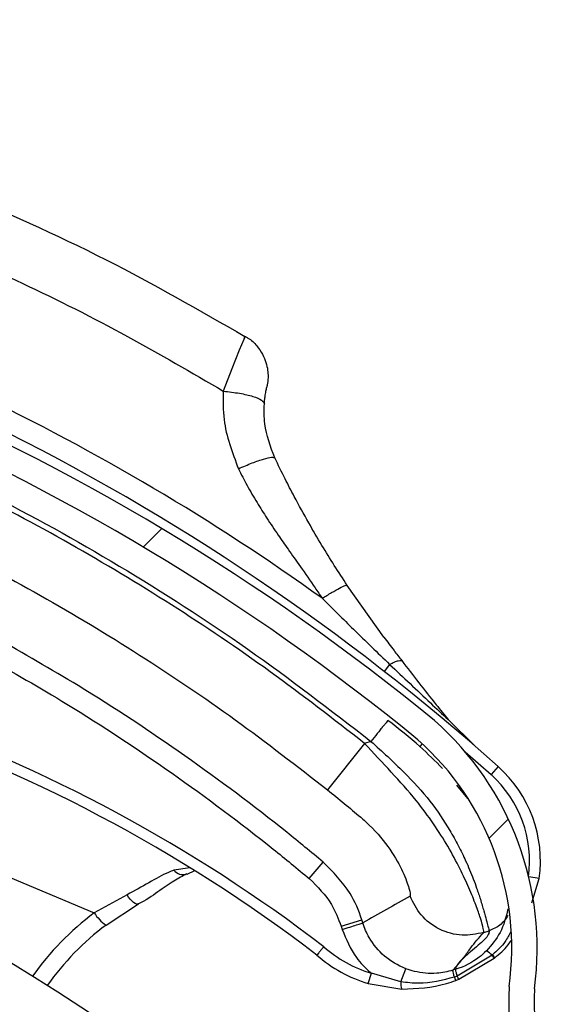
# Model space of a CAD drawing. Header units: inches. Extents: x 170 to 284, y 215 to 248.
# Tile 158 of 256: x 186.5217 to 186.5727, y 224.8281 to 224.9217. Entities that reach past the tile are written whole.
import ezdxf

# ---------------------------------------------------------------- set-up
doc = ezdxf.new("R2010")
doc.units = ezdxf.units.IN
doc.header["$LTSCALE"] = 0.25
doc.header["$MEASUREMENT"] = 0
doc.layers.add('ANNOTATIONS', color=1, linetype='Continuous')
doc.layers.add('RH BENCH MOUNT', color=7, linetype='Continuous')
doc.styles.add('ARIAL', font='arial.ttf', dxfattribs={"height": 0.09375})
doc.dimstyles.new('STANDARD$0', dxfattribs={"dimtxt": 0.09375, "dimasz": 0.09375, "dimexe": 0.03125, "dimexo": 0.046875, "dimgap": 0.09, "dimtad": 0, "dimtih": 1, "dimtoh": 1, "dimdec": 4, "dimzin": 0, "dimdsep": 46, "dimtxsty": 'ARIAL', "dimcen": 0.09, "dimadec": 0, "dimazin": 0, "dimtfac": 1, "dimtdec": 4, "dimtofl": 0, "dimtmove": 0, "dimatfit": 1, "dimfxl": 1, "dimtolj": 1, "dimtzin": 0, "dimarcsym": 0})
pattern_1 = [(45, (176.0482515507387, 218.320867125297), (-0.03026527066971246, 0.03026527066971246), [])]

# ---------------------------------------------------------------- blocks, each defined once
blk = doc.blocks.new('*D120')
at = {"layer": 'ANNOTATIONS', "color": 0, "lineweight": -2, "transparency": 16777216}
for p, q in [((185.9197219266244, 225.4792255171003), (185.9197219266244, 226.2131025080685)), ((187.1533699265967, 224.4696948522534), (187.1533699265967, 226.2131025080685)), ((186.0134719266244, 226.1818525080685), (186.226271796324, 226.1818525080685)), ((187.0596199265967, 226.1818525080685), (186.846820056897, 226.1818525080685))]:
    blk.add_line(p, q, dxfattribs=at)
at = {"layer": 'ANNOTATIONS', "color": 0, "transparency": 16777216}
for points in [[(186.0134719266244, 226.1974775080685), (186.0134719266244, 226.1662275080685), (185.9197219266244, 226.1818525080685)], [(187.0596199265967, 226.1974775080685), (187.0596199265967, 226.1662275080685), (187.1533699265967, 226.1818525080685)]]:
    blk.add_solid(points, dxfattribs=at)
at = {"layer": 'defpoints', "color": 0, "transparency": 16777216}
for p in [(187.1533699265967, 226.1818525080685), (185.9197219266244, 225.4323505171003), (187.1533699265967, 224.4228198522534)]:
    blk.add_point(p, dxfattribs=at)
at = {"layer": 'ANNOTATIONS', "color": 0, "transparency": 16777216, "insert": (186.5365459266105, 226.1818525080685), "char_height": 0.09375, "attachment_point": 5, "style": 'ARIAL'}
blk.add_mtext('\\A1;DIM "A"', dxfattribs=at)

msp = doc.modelspace()

# ---------------------------------------------------------------- hatches: boundary and pattern name
at = {"layer": 'RH BENCH MOUNT'}
h = msp.add_hatch(dxfattribs=at)
h.set_pattern_fill('ANSI31', color=256, scale=0.34241245, style=0)
h.set_pattern_definition(pattern_1)
edge = h.paths.add_edge_path(flags=0)
edge.add_line((186.4076545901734, 225.0520000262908), (186.0652421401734, 225.0520000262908))
edge.add_line((186.0652421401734, 225.0520000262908), (186.0652421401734, 225.0562801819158))
edge.add_line((186.0652421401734, 225.0562801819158), (186.4076545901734, 225.0562801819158))
edge.add_arc((186.4076545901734, 224.6453852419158), 0.4108949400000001, 269.9999999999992, 450, ccw=False)
edge.add_line((186.4076545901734, 224.2344903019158), (186.3348919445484, 224.2344903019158))
edge.add_line((186.3348919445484, 224.2344903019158), (186.3348919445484, 224.2387704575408))
edge.add_line((186.3348919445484, 224.2387704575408), (186.4076545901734, 224.2387704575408))
edge.add_arc((186.4076545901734, 224.6453852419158), 0.406614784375, 270, 450.0000000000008)
h = msp.add_hatch(dxfattribs=at)
h.set_pattern_fill('ANSI31', color=256, scale=0.34241245, angle=2.8e-322, style=0)
h.set_pattern_definition(pattern_1)
edge = h.paths.add_edge_path(flags=0)
edge.add_arc((186.4120499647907, 224.8943283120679), 0.001712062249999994, 337.1636403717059, 359.3740606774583)
edge.add_line((186.4137619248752, 224.8943096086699), (186.4161757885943, 224.8942832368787))
edge.add_arc((186.4120499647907, 224.8943283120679), 0.004126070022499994, 337.1636403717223, 359.37406067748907, ccw=False)
edge.add_arc((186.4038450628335, 224.8977834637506), 0.01302879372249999, 288.63980774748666, 337.1636403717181, ccw=False)
edge.add_arc((186.4025896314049, 224.9029191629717), 0.01830194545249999, 247.1636403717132, 287.2250133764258, ccw=False)
edge.add_arc((186.4000514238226, 224.8968917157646), 0.01176186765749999, 179.3044980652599, 247.1636403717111, ccw=False)
edge.add_arc((186.4039397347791, 224.8977435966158), 0.01566536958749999, 122.42070840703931, 182.5944401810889, ccw=False)
edge.add_arc((186.4093855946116, 224.8897658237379), 0.02532140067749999, 460.0178885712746, 483.1445737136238, ccw=False)
edge.add_arc((186.4066787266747, 224.8997482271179), 0.01504902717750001, 419.31935873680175, 456.4782900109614, ccw=False)
edge.add_arc((186.4006240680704, 224.8888111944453), 0.02754708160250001, 340.4721435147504, 420.0962141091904, ccw=False)
edge.add_arc((186.4351479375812, 224.8778024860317), 0.008748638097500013, 528.1222592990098, 675.1050725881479)
edge.add_arc((186.4849062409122, 224.8353000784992), 0.05672062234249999, 426.7342761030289, 500.1735401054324, ccw=False)
edge.add_arc((186.4245621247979, 224.6889137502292), 0.2150521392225, 410.5896679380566, 427.3696940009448, ccw=False)
edge.add_arc((186.5420060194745, 224.8334352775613), 0.02884824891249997, 352.32248383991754, 408.5773971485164, ccw=False)
edge.add_arc((186.5990010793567, 224.8282338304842), 0.0284373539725, 537.2842342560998, 590.8827079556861)
edge.add_arc((186.5901676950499, 224.8180211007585), 0.01494630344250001, 232.4550811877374, 287.7108324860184)
edge.add_arc((186.5898240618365, 224.821881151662), 0.0187470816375, 285.1215149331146, 318.6032563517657)
edge.add_arc((186.5934098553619, 224.817956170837), 0.0134739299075, 321.0411977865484, 359.4372861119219)
edge.add_arc((186.6008757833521, 224.8175987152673), 0.006011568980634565, 362.1461729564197, 382.8812140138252)
edge.add_arc((186.5903849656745, 224.8113906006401), 0.01816498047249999, 388.0629004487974, 427.163640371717)
edge.add_arc((186.5931889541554, 224.8180491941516), 0.01094007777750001, 427.1636403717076, 517.1636403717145)
edge.add_arc((186.584826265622, 224.8215707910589), 0.001866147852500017, 517.1636403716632, 532.8058868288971)
edge.add_line((186.5829748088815, 224.8218044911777), (186.5805798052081, 224.8221068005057))
edge.add_arc((186.584826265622, 224.8215707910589), 0.004280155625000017, 517.1636403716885, 532.805886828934, ccw=False)
edge.add_arc((186.5931889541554, 224.8180491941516), 0.01335408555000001, 427.16364037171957, 517.1636403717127, ccw=False)
edge.add_arc((186.5903849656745, 224.8113906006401), 0.020578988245, 387.77499868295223, 427.1636403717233, ccw=False)
edge.add_arc((186.6008757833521, 224.8175987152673), 0.008425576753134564, 361.7413075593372, 383.66335128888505, ccw=False)
edge.add_arc((186.5934098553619, 224.817956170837), 0.01588793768, 320.85394262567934, 359.63422106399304, ccw=False)
edge.add_arc((186.5898240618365, 224.821881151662), 0.02116108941, 285.2681711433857, 318.7408121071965, ccw=False)
edge.add_arc((186.5901676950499, 224.8180211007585), 0.01736031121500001, 232.34388850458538, 287.52949369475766, ccw=False)
edge.add_arc((186.5990010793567, 224.8282338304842), 0.030851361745, 177.0817976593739, 230.9431779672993, ccw=False)
edge.add_arc((186.5420060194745, 224.8334352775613), 0.02643424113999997, 352.105349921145, 408.4872534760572)
edge.add_arc((186.4245621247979, 224.6889137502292), 0.21263813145, 410.6013088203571, 427.3733299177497)
edge.add_arc((186.4849062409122, 224.8353000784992), 0.05430661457, 426.7202670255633, 500.278175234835)
edge.add_arc((186.4351479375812, 224.8778024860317), 0.01116264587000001, 167.2246792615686, 315.6927275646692, ccw=False)
edge.add_arc((186.4006240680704, 224.8888111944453), 0.02513307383, 340.1350405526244, 420.1342981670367)
edge.add_arc((186.4066787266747, 224.8997482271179), 0.01263501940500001, 419.2466876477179, 456.1463371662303)
edge.add_arc((186.4093855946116, 224.8897658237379), 0.022907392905, 460.2079467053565, 483.1833555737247)
edge.add_arc((186.4039397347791, 224.8977435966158), 0.01325136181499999, 482.3558808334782, 542.8988901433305)
edge.add_arc((186.4000514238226, 224.8968917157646), 0.009347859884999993, 538.8861644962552, 607.1636403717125)
edge.add_arc((186.4025896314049, 224.9029191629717), 0.01588793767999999, 247.1636403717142, 287.1158192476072)
edge.add_arc((186.4038450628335, 224.8977834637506), 0.01061478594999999, 288.7981416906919, 337.1636403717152)
h = msp.add_hatch(dxfattribs=at)
h.set_pattern_fill('ANSI32', color=256, scale=0.34241245, angle=2.8e-322, style=0)
h.set_pattern_definition([(45, (176.0482515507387, 218.320867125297), (-0.09079581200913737, 0.09079581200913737), []), (45, (176.1087820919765, 218.320867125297), (-0.09079581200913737, 0.09079581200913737), [])])
edge = h.paths.add_edge_path(flags=0)
edge.add_arc((186.4076545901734, 224.6453852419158), 0.2182879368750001, 180, 540, ccw=False)
edge = h.paths.add_edge_path(flags=0)
edge.add_arc((186.4076545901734, 224.6453852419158), 0.2097276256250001, 180, 540, ccw=False)

# ---------------------------------------------------------------- linework, layer by layer
for p, q in [((186.556300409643, 224.8629943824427), (186.5528123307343, 224.8679204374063)), ((186.4684814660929, 224.8621861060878), (186.5287742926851, 224.8367963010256)), ((186.5568371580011, 224.8604161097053), (186.556315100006, 224.8597478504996)), ((186.5623980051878, 224.8551589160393), (186.5649955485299, 224.8525949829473)), ((186.5544536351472, 224.8529010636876), (186.5509193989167, 224.8484973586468)), ((186.5550639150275, 224.8530920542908), (186.5544536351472, 224.8529010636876)), ((186.5599266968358, 224.8528676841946), (186.5597063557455, 224.8526041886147)), ((186.5640143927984, 224.8520860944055), (186.5664700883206, 224.8499281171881)), ((186.5671540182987, 224.8506945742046), (186.5664700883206, 224.8499281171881)), ((186.5642527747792, 224.8476472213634), (186.5632348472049, 224.8489371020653)), ((186.5378550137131, 224.8410808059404), (186.5363409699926, 224.8408485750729)), ((186.5492069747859, 224.840048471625), (186.550524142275, 224.8416236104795)), ((186.5383033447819, 224.8407722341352), (186.5375590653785, 224.8404417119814)), ((186.5710390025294, 224.8400589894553), (186.5700498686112, 224.8402001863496)), ((186.5703377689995, 224.8377508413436), (186.5710390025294, 224.8400589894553)), ((186.5318878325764, 224.8385128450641), (186.5287742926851, 224.8367963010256)), ((186.5298913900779, 224.8356349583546), (186.5329766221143, 224.8376347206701)), ((186.5522280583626, 224.835524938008), (186.5541876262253, 224.8361381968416)), ((186.5522280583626, 224.835524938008), (186.5523250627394, 224.8352149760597)), ((186.5542846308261, 224.8358282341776), (186.5541876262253, 224.8361381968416)), ((186.5657738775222, 224.8349195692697), (186.5662879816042, 224.8350804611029)), ((186.5665669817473, 224.8327538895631), (186.5632571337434, 224.8307800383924)), ((186.5660344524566, 224.833181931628), (186.5660338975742, 224.8331813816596)), ((186.5665676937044, 224.8327545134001), (186.5665669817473, 224.8327538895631)), ((186.5666192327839, 224.8328002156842), (186.5665676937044, 224.8327545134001)), ((186.566620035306, 224.8328009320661), (186.5666192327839, 224.8328002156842)), ((186.5628397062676, 224.8313422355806), (186.5635076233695, 224.8320715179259)), ((186.5634013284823, 224.8304822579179), (186.5667620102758, 224.8324756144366)), ((186.5667620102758, 224.8324756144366), (186.5667627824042, 224.832476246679)), ((186.5667627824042, 224.832476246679), (186.5668164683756, 224.8325204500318)), ((186.5668164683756, 224.8325204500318), (186.5668172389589, 224.8325210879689)), ((186.5548097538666, 224.8300714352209), (186.5551025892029, 224.8310560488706)), ((186.5579150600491, 224.8302321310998), (186.5551025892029, 224.8310560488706)), ((186.5579150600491, 224.8302321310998), (186.5583873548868, 224.8314803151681)), ((186.5632571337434, 224.8307800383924), (186.5629937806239, 224.8306844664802)), ((186.5548097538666, 224.8300714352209), (186.5580013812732, 224.8295418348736))]:
    msp.add_line(p, q, dxfattribs=at)
at = {"layer": 'RH BENCH MOUNT', "flags": 128}
for points in [[(186.5430300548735, 224.8914320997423), (186.5431086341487, 224.891608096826), (186.5429829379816, 224.8913087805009), (186.5425483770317, 224.8902783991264), (186.541839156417, 224.8885213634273), (186.5410366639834, 224.8863858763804), (186.5410366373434, 224.8863858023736), (186.5410366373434, 224.8863858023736)], [(186.5329766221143, 224.8376347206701), (186.5328866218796, 224.8376117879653), (186.532776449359, 224.8376304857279), (186.5326491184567, 224.8376903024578), (186.5325081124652, 224.8377896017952), (186.5323572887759, 224.8379256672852), (186.5322007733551, 224.83809477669), (186.5320428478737, 224.838292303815), (186.5318878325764, 224.8385128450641)]]:
    msp.add_lwpolyline(points, dxfattribs=at)
at = {"layer": 'RH BENCH MOUNT'}
for radius in [0.218287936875, 0.2097276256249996, 0.20865758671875]:
    msp.add_circle((186.4076545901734, 224.6453852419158), radius, dxfattribs=at)
for centre, radius, start, end in [((186.4076545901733, 224.6453852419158), 0.4141273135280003, 352.8366800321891, 90), ((186.4076545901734, 224.6453852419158), 0.406614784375, 3.124885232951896, 90), ((186.4245621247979, 224.6889137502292), 0.2150521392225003, 50.589667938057, 67.3696940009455), ((186.4233007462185, 224.6894831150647), 0.2180957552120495, 54.34286357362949, 64.41721368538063), ((186.4245621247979, 224.6889137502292), 0.2126381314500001, 50.60130882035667, 67.37332991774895), ((186.4233007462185, 224.6894831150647), 0.2160622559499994, 48.25661905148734, 63.72336243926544), ((186.4613717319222, 224.7172921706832), 0.1465525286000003, 52.50425874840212, 89.18221539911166), ((186.4613717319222, 224.7172921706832), 0.1455252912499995, 52.5180650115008, 91.03419064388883), ((186.5420060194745, 224.8334352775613), 0.02884824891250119, 352.3224838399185, 48.57739714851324), ((186.5420060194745, 224.8334352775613), 0.02643424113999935, 352.1053499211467, 48.48725347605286), ((186.5591748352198, 224.8417525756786), 0.01198443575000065, 351.8760257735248, 48.25661905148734), ((186.5591748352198, 224.8417525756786), 0.01095719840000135, 351.8760257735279, 48.25661905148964), ((186.5372126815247, 224.8415554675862), 0.001122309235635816, 219.0394537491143, 287.1104749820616), ((186.5454662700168, 224.8146461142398), 0.0277354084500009, 127.0010135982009, 144.4509063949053), ((186.5318774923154, 224.8386633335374), 0.003621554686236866, 211.0331169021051, 236.7418966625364), ((186.5455529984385, 224.8148520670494), 0.02602334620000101, 127.0010135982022, 144.7092559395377), ((186.5585190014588, 224.8425432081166), 0.01198443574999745, 228.5047378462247, 253.4369214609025), ((186.5585190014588, 224.8425432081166), 0.01301167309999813, 228.6661985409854, 253.4369214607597), ((186.5649068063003, 224.8312297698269), 0.002253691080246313, 42.55340539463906, 59.99278596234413), ((186.5649091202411, 224.8312316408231), 0.002251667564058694, 42.55759554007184, 60.01473615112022), ((186.5653518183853, 224.8316947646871), 0.001611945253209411, 28.97412305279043, 41.07509826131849), ((186.5653511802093, 224.8316941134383), 0.001613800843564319, 28.98973312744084, 41.07772980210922), ((186.5654438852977, 224.8317621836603), 0.001568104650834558, 28.91790699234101, 41.44998698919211), ((186.5654477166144, 224.8317654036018), 0.001564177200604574, 28.88933461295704, 41.45469235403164), ((186.5592565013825, 224.8300493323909), 0.001353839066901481, 172.2400801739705, 202.0155417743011), ((186.5990010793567, 224.8282338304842), 0.03085136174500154, 177.0817976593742, 230.9431779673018), ((186.5990010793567, 224.8282338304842), 0.02843735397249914, 177.2842342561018, 230.8827079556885)]:
    msp.add_arc(centre, radius, start, end, dxfattribs=at)
for points, knots in [([(186.5152551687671, 224.9056323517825), (186.5201803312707, 224.903469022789), (186.5297125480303, 224.8992820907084), (186.5387348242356, 224.8940881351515), (186.5430954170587, 224.8915778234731)], [0, 0, 0, 0, 0.5166859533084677, 0.9999999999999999, 0.9999999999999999, 0.9999999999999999, 0.9999999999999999]), ([(186.5131286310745, 224.900553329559), (186.5160760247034, 224.899275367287), (186.5224457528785, 224.8965135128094), (186.5317726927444, 224.8917989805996), (186.5380148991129, 224.8881510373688), (186.5410364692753, 224.8863852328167)], [0, 0, 0, 0, 0.3076441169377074, 0.6648617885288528, 1, 1, 1, 1]), ([(186.5430953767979, 224.891577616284), (186.5431919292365, 224.8915328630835), (186.5436259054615, 224.8913317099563), (186.5442014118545, 224.8907394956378), (186.54476972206, 224.8899383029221), (186.5450999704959, 224.8891392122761), (186.5452583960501, 224.8884189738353), (186.5452974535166, 224.8878143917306), (186.5452712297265, 224.8873515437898), (186.5452268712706, 224.8870437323), (186.5451935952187, 224.8868769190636), (186.5451792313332, 224.8868121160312), (186.5451759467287, 224.8867975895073), (186.5451740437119, 224.8867892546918), (186.5451733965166, 224.8867864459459), (186.5451730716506, 224.8867850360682)], [0, 0, 0, 0, 0.05652104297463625, 0.254046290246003, 0.4273552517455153, 0.579498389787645, 0.7104459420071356, 0.8185506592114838, 0.9012506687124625, 0.9564155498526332, 0.9850429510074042, 0.9903528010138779, 0.9934690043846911, 0.9967217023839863, 1, 1, 1, 1]), ([(186.5410365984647, 224.8863851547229), (186.5410192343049, 224.8854774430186), (186.5409709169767, 224.8829516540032), (186.5418876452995, 224.8805487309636), (186.5424749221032, 224.8790093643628)], [0, 0, 0, 0, 0.3593774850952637, 1, 1, 1, 1]), ([(186.544935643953, 224.8851780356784), (186.544953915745, 224.8853916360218), (186.5449743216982, 224.8856301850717), (186.545029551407, 224.8860493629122), (186.5450945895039, 224.8864283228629), (186.5451594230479, 224.8867259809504), (186.5451661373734, 224.8867547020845), (186.5451691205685, 224.8867674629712)], [0, 0, 0, 0, 0.2111589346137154, 0.2358224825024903, 0.5027141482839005, 0.7790543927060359, 1, 1, 1, 1]), ([(186.5459240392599, 224.8800391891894), (186.5455183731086, 224.8811143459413), (186.5448831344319, 224.8827979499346), (186.5449217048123, 224.8845462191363), (186.5449356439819, 224.8851780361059)], [0, 0, 0, 0, 0.6386043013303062, 1, 1, 1, 1]), ([(186.5056556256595, 224.882700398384), (186.5099999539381, 224.8807637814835), (186.518711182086, 224.8768804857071), (186.5312738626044, 224.8698437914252), (186.5435083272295, 224.8620260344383), (186.5512058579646, 224.8560748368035), (186.5550639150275, 224.8530920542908)], [0, 0, 0, 0, 0.2468628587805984, 0.4950083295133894, 0.7468945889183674, 1, 1, 1, 1]), ([(186.5544536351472, 224.8529010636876), (186.5514860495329, 224.8552076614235), (186.5455422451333, 224.859827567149), (186.5361754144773, 224.8661355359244), (186.5264946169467, 224.8719603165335), (186.5167779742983, 224.8771488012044), (186.5101738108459, 224.8801411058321), (186.5070030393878, 224.8815777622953)], [0, 0, 0, 0, 0.2027568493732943, 0.4061035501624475, 0.6088604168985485, 0.8122072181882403, 1, 1, 1, 1]), ([(186.5528123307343, 224.8679204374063), (186.5523980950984, 224.8685532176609), (186.5515730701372, 224.8698135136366), (186.5503539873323, 224.8717966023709), (186.5490800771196, 224.87397325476), (186.5479218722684, 224.8760830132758), (186.5468515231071, 224.878138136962), (186.5462489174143, 224.8793732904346), (186.5459240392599, 224.8800391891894)], [0, 0, 0, 0, 0.1610961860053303, 0.3208521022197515, 0.5001076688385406, 0.7056749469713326, 0.8413228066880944, 0.9999999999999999, 0.9999999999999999, 0.9999999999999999, 0.9999999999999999]), ([(186.5424749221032, 224.8790093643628), (186.5427419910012, 224.8784791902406), (186.5432920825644, 224.8773871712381), (186.544206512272, 224.8758259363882), (186.5451992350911, 224.8742567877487), (186.5461879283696, 224.8727855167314), (186.5472580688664, 224.8712533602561), (186.548435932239, 224.8695897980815), (186.5495257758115, 224.8680349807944), (186.5502084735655, 224.8670264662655), (186.5504360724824, 224.8666902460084)], [0, 0, 0, 0, 0.1216476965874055, 0.2505622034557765, 0.3699476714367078, 0.5011532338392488, 0.6125555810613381, 0.7514486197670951, 0.9171375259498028, 1, 1, 1, 1]), ([(186.5047475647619, 224.8764012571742), (186.5047475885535, 224.8764012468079), (186.5078522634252, 224.8750484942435), (186.5142445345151, 224.8720711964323), (186.5237116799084, 224.8670515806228), (186.5331241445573, 224.8613793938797), (186.5422437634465, 224.8552404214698), (186.5480275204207, 224.850745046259), (186.5509193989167, 224.8484973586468)], [0, 0, 0, 0, 1.439079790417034e-06, 0.1877923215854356, 0.390843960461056, 0.5938956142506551, 0.7969478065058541, 1, 1, 1, 1]), ([(186.5504360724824, 224.8666902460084), (186.550738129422, 224.8668785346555), (186.5513601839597, 224.8672662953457), (186.5521264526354, 224.8676912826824), (186.5526670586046, 224.8679428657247), (186.5527648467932, 224.8679277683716), (186.5528123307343, 224.8679204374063)], [0, 0, 0, 0, 0.2427897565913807, 0.5000000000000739, 0.7572102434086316, 0.9999999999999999, 0.9999999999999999, 0.9999999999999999, 0.9999999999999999]), ([(186.5504360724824, 224.8666902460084), (186.5514233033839, 224.8657071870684), (186.5535436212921, 224.86359582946), (186.5556900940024, 224.861523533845), (186.5568371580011, 224.8604161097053)], [0, 0, 0, 0, 0.4656051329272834, 1, 1, 1, 1]), ([(186.550524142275, 224.8416236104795), (186.5493729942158, 224.8425728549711), (186.5451110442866, 224.8460872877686), (186.537432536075, 224.8518111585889), (186.5281803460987, 224.8579497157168), (186.5220480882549, 224.8614557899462), (186.5194297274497, 224.8629528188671)], [0, 0, 0, 0, 0.1185397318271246, 0.4388752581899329, 0.7604101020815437, 1, 1, 1, 1]), ([(186.556298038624, 224.8629975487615), (186.5562980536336, 224.8629975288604), (186.5566149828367, 224.8625773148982), (186.5571707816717, 224.8618357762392), (186.5577352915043, 224.8610914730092), (186.5579798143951, 224.8607723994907), (186.5579798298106, 224.8607723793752)], [0, 0, 0, 0, 2.704369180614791e-05, 0.5710314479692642, 0.9999729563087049, 1, 1, 1, 1]), ([(186.518434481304, 224.8611568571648), (186.5210257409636, 224.8596753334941), (186.5270815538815, 224.8562129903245), (186.5362386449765, 224.8501391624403), (186.5438383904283, 224.8444754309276), (186.5480677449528, 224.8409878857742), (186.5492069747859, 224.840048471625)], [0, 0, 0, 0, 0.2395900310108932, 0.5599255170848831, 0.8814604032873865, 1, 1, 1, 1]), ([(186.5568371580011, 224.8604161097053), (186.5569910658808, 224.8604936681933), (186.5573023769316, 224.8606505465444), (186.5576683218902, 224.8607716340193), (186.5578792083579, 224.860795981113), (186.5579608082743, 224.8607768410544), (186.557979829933, 224.8607723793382)], [0, 0, 0, 0, 0.2979480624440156, 0.6026626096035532, 0.9073771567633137, 0.9999999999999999, 0.9999999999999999, 0.9999999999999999, 0.9999999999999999]), ([(186.557979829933, 224.8607723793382), (186.5590613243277, 224.8593719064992), (186.5605052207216, 224.8575021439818), (186.5620182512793, 224.8556290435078), (186.5623980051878, 224.8551589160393)], [0, 0, 0, 0, 0.7490110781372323, 1, 1, 1, 1]), ([(186.5568371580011, 224.8604161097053), (186.5581276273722, 224.8591907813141), (186.5599761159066, 224.8574356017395), (186.5618364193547, 224.8556868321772), (186.5623980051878, 224.8551589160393)], [0, 0, 0, 0, 0.6981213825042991, 1, 1, 1, 1]), ([(186.5566747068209, 224.8550921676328), (186.5566531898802, 224.8550654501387), (186.5566200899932, 224.8550243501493), (186.5564192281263, 224.8547749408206), (186.5562113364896, 224.8545168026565), (186.5559532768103, 224.8541963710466), (186.5555782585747, 224.8537307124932), (186.5552665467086, 224.8533436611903), (186.5550639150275, 224.8530920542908)], [0, 0, 0, 0, 0.2394568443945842, 0.3683606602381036, 0.4999999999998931, 0.631639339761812, 0.7605431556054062, 1, 1, 1, 1]), ([(186.5618681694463, 224.8505189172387), (186.5611675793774, 224.8512201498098), (186.5595646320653, 224.8528245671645), (186.5577155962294, 224.8542754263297), (186.5566747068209, 224.8550921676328)], [0, 0, 0, 0, 0.437063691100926, 1, 1, 1, 1]), ([(186.5657738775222, 224.8349195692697), (186.5657755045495, 224.8350050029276), (186.5657788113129, 224.835178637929), (186.5655145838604, 224.836145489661), (186.5650571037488, 224.8374893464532), (186.5644161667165, 224.8390942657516), (186.5635377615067, 224.8409916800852), (186.5624189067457, 224.8430634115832), (186.5610293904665, 224.845265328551), (186.5592682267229, 224.8476653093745), (186.5569904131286, 224.8501828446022), (186.5553064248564, 224.851987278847), (186.5544536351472, 224.8529010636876)], [0, 0, 0, 0, 0.1094013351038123, 0.2223468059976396, 0.3151791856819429, 0.410223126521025, 0.5012749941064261, 0.5946006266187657, 0.683448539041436, 0.7745330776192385, 0.8858211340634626, 1, 1, 1, 1]), ([(186.5550639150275, 224.8530920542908), (186.5561293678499, 224.8521270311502), (186.5581406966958, 224.8503052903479), (186.5607310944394, 224.8474616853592), (186.5623320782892, 224.8450488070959), (186.5633843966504, 224.8431604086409), (186.5639909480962, 224.841912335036), (186.5644472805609, 224.8408612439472), (186.564795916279, 224.8399887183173), (186.5651474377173, 224.8390325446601), (186.5654926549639, 224.8379824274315), (186.5658912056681, 224.8365892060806), (186.5662073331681, 224.8353818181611), (186.5662627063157, 224.8351749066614), (186.5662879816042, 224.8350804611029)], [0, 0, 0, 0, 0.1307156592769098, 0.246760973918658, 0.3577928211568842, 0.4170971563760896, 0.4791482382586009, 0.5177152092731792, 0.5590896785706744, 0.6032945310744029, 0.6633484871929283, 0.7353692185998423, 0.8792082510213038, 0.9999999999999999, 0.9999999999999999, 0.9999999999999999, 0.9999999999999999]), ([(186.5509193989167, 224.8484973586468), (186.5519898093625, 224.847626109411), (186.5530602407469, 224.8467548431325), (186.5540866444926, 224.8458838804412), (186.5540866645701, 224.8458838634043)], [0, 0, 0, 0, 0.9999804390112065, 1, 1, 1, 1]), ([(186.5540866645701, 224.8458838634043), (186.5540866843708, 224.8458838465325), (186.5543732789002, 224.8456396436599), (186.5554754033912, 224.8446335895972), (186.5570495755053, 224.8426962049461), (186.5582079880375, 224.8405430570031), (186.5588025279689, 224.8388328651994), (186.5587881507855, 224.8385419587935), (186.5587801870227, 224.8383808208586)], [0, 0, 0, 0, 4.497367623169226e-06, 0.06509473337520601, 0.2616701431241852, 0.4753105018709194, 0.7093656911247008, 1, 1, 1, 1]), ([(186.5541876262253, 224.8361381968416), (186.5541876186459, 224.8361382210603), (186.5539162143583, 224.8370054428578), (186.5530311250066, 224.8390869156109), (186.5514551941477, 224.8406815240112), (186.550524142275, 224.8416236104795)], [0, 0, 0, 0, 1.142795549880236e-05, 0.4092118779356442, 1, 1, 1, 1]), ([(186.5363409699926, 224.8408485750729), (186.5361673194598, 224.8407806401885), (186.5353798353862, 224.8404725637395), (186.5339955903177, 224.8396528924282), (186.532596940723, 224.8388963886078), (186.5318878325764, 224.8385128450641)], [0, 0, 0, 0, 0.1223980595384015, 0.5550603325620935, 1, 1, 1, 1]), ([(186.5375576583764, 224.8404853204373), (186.537162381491, 224.8402793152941), (186.5363102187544, 224.8398351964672), (186.5348053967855, 224.8387747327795), (186.5336033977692, 224.8379274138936), (186.5328453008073, 224.8375731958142), (186.5327715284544, 224.8375387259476)], [0, 0, 0, 0, 0.2839420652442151, 0.6121401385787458, 0.9622563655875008, 0.9999999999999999, 0.9999999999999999, 0.9999999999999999, 0.9999999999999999]), ([(186.5492069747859, 224.840048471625), (186.5499846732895, 224.8392742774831), (186.5513024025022, 224.8379624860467), (186.5519589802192, 224.8362335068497), (186.5522280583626, 224.835524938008)], [0, 0, 0, 0, 0.5901808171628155, 1, 1, 1, 1]), ([(186.5587801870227, 224.8383808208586), (186.5580312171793, 224.8379657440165), (186.5565332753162, 224.8371355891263), (186.5550341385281, 224.8362641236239), (186.5542845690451, 224.8358283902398)], [0, 0, 0, 0, 0.4999992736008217, 1, 1, 1, 1]), ([(186.5657738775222, 224.8349195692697), (186.5650921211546, 224.834784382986), (186.5636758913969, 224.8345035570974), (186.5615247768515, 224.8351285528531), (186.5597228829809, 224.83645994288), (186.559086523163, 224.8377566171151), (186.5587801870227, 224.8383808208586)], [0, 0, 0, 0, 0.24069412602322, 0.4999999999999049, 0.7593058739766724, 1, 1, 1, 1]), ([(186.5680759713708, 224.8371612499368), (186.5678826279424, 224.8363839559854), (186.5675118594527, 224.8348933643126), (186.5665126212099, 224.8337358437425), (186.5660344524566, 224.833181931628)], [0, 0, 0, 0, 0.521466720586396, 0.9999999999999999, 0.9999999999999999, 0.9999999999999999, 0.9999999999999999]), ([(186.568065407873, 224.8365433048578), (186.5679655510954, 224.8363790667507), (186.5677578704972, 224.8360374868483), (186.5671927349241, 224.8354758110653), (186.5666444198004, 224.8352362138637), (186.5662879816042, 224.8350804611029)], [0, 0, 0, 0, 0.2447599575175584, 0.5090480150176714, 1, 1, 1, 1]), ([(186.5583873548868, 224.8314803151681), (186.5583664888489, 224.8314882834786), (186.5576307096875, 224.8317692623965), (186.5562695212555, 224.8325861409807), (186.5549477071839, 224.8341795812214), (186.5544345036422, 224.8353496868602), (186.5542845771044, 224.8358283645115), (186.5542845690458, 224.8358283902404)], [0, 0, 0, 0, 0.01087401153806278, 0.3834398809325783, 0.7558119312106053, 0.9999868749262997, 1, 1, 1, 1]), ([(186.5523250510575, 224.8352149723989), (186.5527147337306, 224.8342893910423), (186.5533600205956, 224.8327566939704), (186.5545482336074, 224.8315239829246), (186.5550746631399, 224.8310796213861), (186.5551025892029, 224.8310560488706)], [0, 0, 0, 0, 0.5907811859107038, 0.9782917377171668, 1, 1, 1, 1]), ([(186.5662879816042, 224.8350804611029), (186.5662831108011, 224.8349666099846), (186.5662728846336, 224.8347275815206), (186.5658605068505, 224.8342482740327), (186.5652468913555, 224.8336878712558), (186.5645549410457, 224.8331119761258), (186.5638702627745, 224.8325350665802), (186.5635600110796, 224.8322057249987), (186.5634026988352, 224.8320387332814)], [0, 0, 0, 0, 0.1574760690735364, 0.330618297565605, 0.4911886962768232, 0.6742546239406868, 0.834831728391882, 1, 1, 1, 1]), ([(186.5635076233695, 224.8320715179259), (186.5636430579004, 224.8322431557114), (186.5640165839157, 224.8327165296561), (186.5646243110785, 224.8336197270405), (186.5653380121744, 224.8344267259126), (186.5657738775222, 224.8349195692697)], [0, 0, 0, 0, 0.1812946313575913, 0.50000735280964, 1, 1, 1, 1]), ([(186.5683383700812, 224.835023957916), (186.5681749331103, 224.8346910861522), (186.5677561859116, 224.8338382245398), (186.5670503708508, 224.8331938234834), (186.566620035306, 224.8328009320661)], [0, 0, 0, 0, 0.3902998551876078, 1, 1, 1, 1]), ([(186.5505786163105, 224.833566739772), (186.5505726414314, 224.8335594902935), (186.5505243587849, 224.8335009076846), (186.5504031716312, 224.8333538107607), (186.5502250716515, 224.8331374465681), (186.5500595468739, 224.8329361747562), (186.5499471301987, 224.8327993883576), (186.5499327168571, 224.8327818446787), (186.5499255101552, 224.8327730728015)], [0, 0, 0, 0, 0.01753608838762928, 0.1417080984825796, 0.3563943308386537, 0.570964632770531, 0.7854813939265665, 1, 1, 1, 1]), ([(186.5668172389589, 224.8325210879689), (186.567277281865, 224.8328967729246), (186.5678829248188, 224.8333913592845), (186.568296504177, 224.8340444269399), (186.5683959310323, 224.8342014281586)], [0, 0, 0, 0, 0.7595942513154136, 0.9999999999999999, 0.9999999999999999, 0.9999999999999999, 0.9999999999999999]), ([(186.5660338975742, 224.8331813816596), (186.5658072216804, 224.8329735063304), (186.5649696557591, 224.8322054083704), (186.5639172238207, 224.8316783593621), (186.5631261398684, 224.8314316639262), (186.5631261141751, 224.8314316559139)], [0, 0, 0, 0, 0.2706300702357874, 0.9999763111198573, 1, 1, 1, 1]), ([(186.5634026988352, 224.8320387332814), (186.5633427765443, 224.8319624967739), (186.5632222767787, 224.8318091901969), (186.5631224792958, 224.8316044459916), (186.5631251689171, 224.8314892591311), (186.5631265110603, 224.8314317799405)], [0, 0, 0, 0, 0.3313600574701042, 0.6663431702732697, 0.9999999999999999, 0.9999999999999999, 0.9999999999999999, 0.9999999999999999]), ([(186.5628443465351, 224.831343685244), (186.5628443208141, 224.8313436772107), (186.5623486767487, 224.8311888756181), (186.5611304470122, 224.8309596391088), (186.5595947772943, 224.8310739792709), (186.5586529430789, 224.8313909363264), (186.5583873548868, 224.8314803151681)], [0, 0, 0, 0, 1.782673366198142e-05, 0.3435204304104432, 0.8148790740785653, 1, 1, 1, 1]), ([(186.5629937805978, 224.8306844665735), (186.562986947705, 224.8307089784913), (186.5629459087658, 224.830856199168), (186.5628859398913, 224.831082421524), (186.5628374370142, 224.8312915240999), (186.5628389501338, 224.8313253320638), (186.5628397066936, 224.8313422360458)], [0, 0, 0, 0, 0.06242876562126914, 0.3749525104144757, 0.6874762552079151, 1, 1, 1, 1]), ([(186.5631265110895, 224.8314317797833), (186.5630552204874, 224.8314095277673), (186.5629596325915, 224.8313796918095), (186.5628640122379, 224.8313498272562), (186.5628397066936, 224.8313422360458)], [0, 0, 0, 0, 0.7458120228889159, 1, 1, 1, 1]), ([(186.5632571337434, 224.8307800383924), (186.5632507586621, 224.8308042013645), (186.5632124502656, 224.8309493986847), (186.5631578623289, 224.8311726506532), (186.5631168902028, 224.831379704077), (186.5631230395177, 224.8314143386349), (186.5631261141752, 224.8314316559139)], [0, 0, 0, 0, 0.06239373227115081, 0.3749291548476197, 0.6874645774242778, 1, 1, 1, 1]), ([(186.5629934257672, 224.830684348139), (186.5618630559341, 224.8303918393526), (186.5601818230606, 224.8299567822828), (186.558474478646, 224.8301641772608), (186.5579150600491, 224.8302321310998)], [0, 0, 0, 0, 0.6723457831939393, 0.9999999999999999, 0.9999999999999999, 0.9999999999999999, 0.9999999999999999]), ([(186.5580013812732, 224.8295418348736), (186.559433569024, 224.829604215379), (186.5611862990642, 224.8296805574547), (186.5628275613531, 224.8302677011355), (186.563127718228, 224.8303750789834)], [0, 0, 0, 0, 0.8171182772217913, 1, 1, 1, 1]), ([(186.5631277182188, 224.8303750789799), (186.5631277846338, 224.8303751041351), (186.5632193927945, 224.8304098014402), (186.5633103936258, 224.8304460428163), (186.5634013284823, 224.8304822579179)], [0, 0, 0, 0, 0.0007249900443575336, 1, 1, 1, 1])]:
    msp.add_open_spline(points, degree=3, knots=knots, dxfattribs=at)
for points in [[(186.5410365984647, 224.8863851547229), (186.5415674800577, 224.8863245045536), (186.5426292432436, 224.8862032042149), (186.5439098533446, 224.885893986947), (186.5447858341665, 224.8855355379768), (186.5448857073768, 224.8852972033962), (186.5449356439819, 224.8851780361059)], [(186.5424749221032, 224.8790093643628), (186.5429227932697, 224.8792025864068), (186.5438185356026, 224.8795890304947), (186.5449154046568, 224.879965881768), (186.5457021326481, 224.8801514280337), (186.5458500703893, 224.8800766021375), (186.5459240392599, 224.8800391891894)], [(186.5523251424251, 224.8352146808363), (186.5525764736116, 224.8352934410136), (186.5530791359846, 224.8354509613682), (186.5537180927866, 224.8356511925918), (186.5541743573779, 224.835794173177), (186.5542477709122, 224.8358171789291), (186.5542844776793, 224.8358286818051)], [(186.5634013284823, 224.8304822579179), (186.5633978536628, 224.8304853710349), (186.5633909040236, 224.8304915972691), (186.5633600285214, 224.8305521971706), (186.5633164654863, 224.8306453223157), (186.563276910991, 224.8307351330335), (186.5632571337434, 224.8307800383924)], [(186.5631278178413, 224.8303751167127), (186.5631249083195, 224.8303785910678), (186.563119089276, 224.830385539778), (186.5630905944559, 224.8304487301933), (186.5630497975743, 224.8305453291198), (186.5630123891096, 224.8306380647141), (186.5629936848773, 224.8306844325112)]]:
    msp.add_open_spline(points, degree=3, dxfattribs=at)

# ---------------------------------------------------------------- dimensions: what is measured, and where the dimension line sits
at = {"layer": 'ANNOTATIONS'}
dim = msp.add_linear_dim(base=(187.1533699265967, 226.1818525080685), p1=(185.9197219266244, 225.4323505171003), p2=(187.1533699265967, 224.4228198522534), text='DIM "A"', dimstyle='STANDARD$0', dxfattribs=at)
dim.commit()
dim.dimension.update_dxf_attribs({"geometry": '*D120', "text_midpoint": (186.5365459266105, 226.1818525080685)})

doc.saveas('drawing.dxf')
